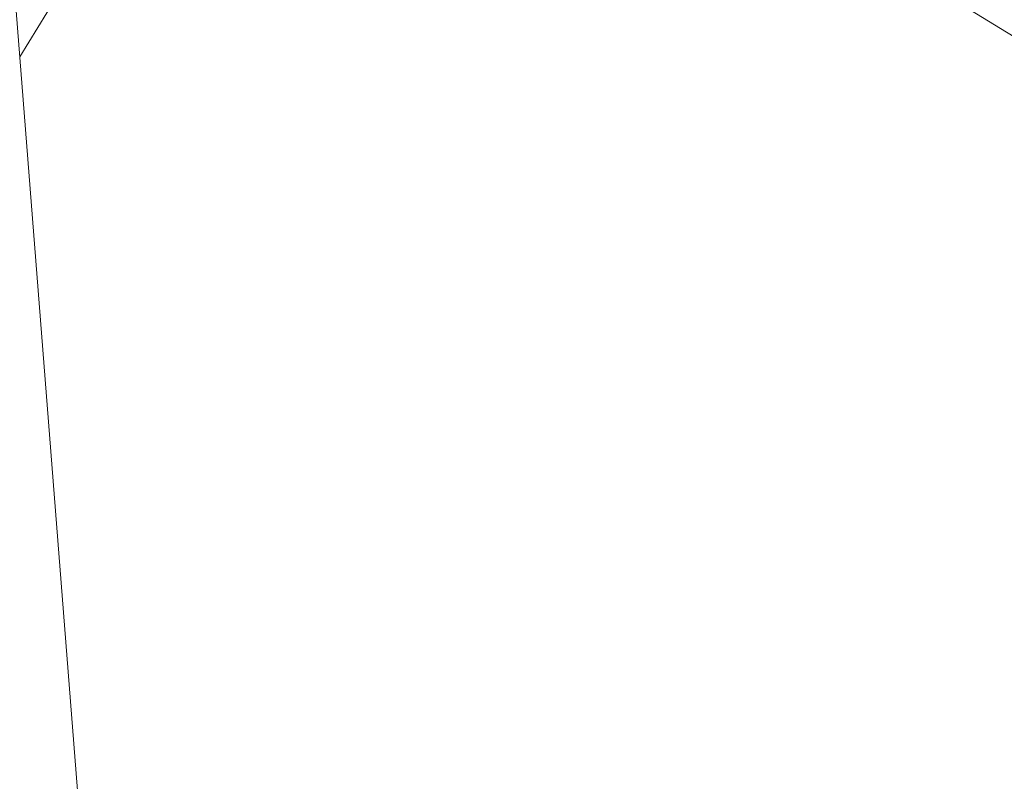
# Model space of a CAD drawing. Extents: x 5459245 to 5462690, y 5971016 to 5972523.
# Tile 53 of 198: x 5462442.92 to 5462444.29, y 5972212.14 to 5972213.2. Entities that reach past the tile are written whole.
import ezdxf

# ---------------------------------------------------------------- set-up
doc = ezdxf.new("R2010")
doc.units = 0
doc.linetypes.add('8', pattern=[0.5, 0.25, -0.25])
doc.layers.add('A_MAŁA ARCHITEKTURA', color=195, linetype='CONTINUOUS', lineweight=9)
doc.layers.add('ADT CCTV', color=102, linetype='CONTINUOUS')

# ---------------------------------------------------------------- blocks, each defined once
blk = doc.blocks.new('MEGA')
at = {"layer": 'A_MAŁA ARCHITEKTURA'}
for p, q in [((5462443.5192, 5972217.8423), (5462443.8478, 5972217.8423)), ((5462444.2622, 5972217.8423), (5462444.2639, 5972216.5639))]:
    blk.add_line(p, q, dxfattribs=at)
at = {"layer": 'A_MAŁA ARCHITEKTURA', "linetype": '8', "lineweight": 25, "ltscale": 2}
blk.add_arc((5462444.302, 5972216.4018), 1.4949, 180, 288.1211, dxfattribs=at)
blk = doc.blocks.new('A770198')
at = {"layer": 'ADT CCTV', "color": 140, "lineweight": 9}
blk.add_line((0.6708, 12.7336), (22.305, 12.7213), dxfattribs=at)
blk = doc.blocks.new('G$CFAE608CC')
at = {"layer": 'ADT CCTV', "rotation": 90}
blk.add_blockref('A770198', (38.0838, 0), dxfattribs=at)

msp = doc.modelspace()

# ---------------------------------------------------------------- block references
at = {"layer": 'A_MAŁA ARCHITEKTURA', "color": 6, "rotation": 58.39971502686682}
msp.add_blockref('MEGA', (7686859.5945, -1809666.1669), dxfattribs=at)
at = {"layer": 'ADT CCTV', "rotation": 184.5356804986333}
msp.add_blockref('G$CFAE608CC', (5462467.5094, 5972223.8305), dxfattribs=at)

doc.saveas('drawing.dxf')
